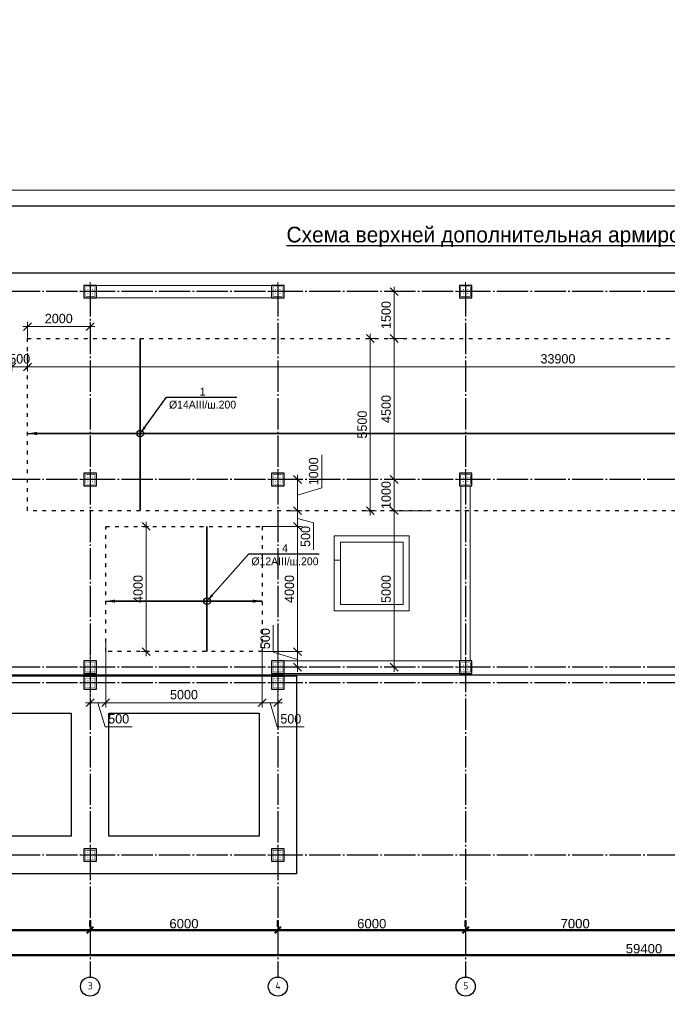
# Model space of a CAD drawing. Header units: millimetres. Extents: x -33345 to 4712671, y -3392 to 121473.
# Tile 112 of 256: x 687292 to 707987, y 60495 to 91948. Entities that reach past the tile are written whole.
import ezdxf
from ezdxf import colors
from ezdxf.entities.mleader import LeaderData, LeaderLine
from ezdxf.math import Vec2, Vec3

# ---------------------------------------------------------------- set-up
doc = ezdxf.new("R2010")
doc.units = ezdxf.units.MM
for name, pattern in [('ACAD_ISO03W100', [30, 12, -18]), ('CENTER2', [28.575, 19.05, -3.175, 3.175, -3.175]), ('ГОСТ 2.303 5', [24, 20, -1.5, 1, -1.5])]:
    doc.linetypes.add(name, pattern=pattern)
doc.layers.add('00-Axes', color=1, linetype='CENTER2')
for name, color, linetype, lineweight in [('A _Devor rtt', 176, 'Continuous', 30), ('doors', 250, 'Continuous', 5), ('Lina', 7, 'Continuous', 20), ('КЖ Текст', 250, 'Continuous', 15)]:
    doc.layers.add(name, color=color, linetype=linetype, lineweight=lineweight)
doc.styles.add('GOST-2.304_Type-B_italic', font='GOST Common Italic.ttf')
doc.styles.add('ISO', font='isocpeui.ttf')
doc.styles.add('ISOCPEUR_1.00', font='isocpeui.ttf')
doc.styles.add('RUS text aehalf', font='aehalf.shx', dxfattribs={"width": 0.7, "oblique": 15})
doc.styles.get("Standard").update_dxf_attribs({"font": 'arial.ttf'})
doc.styles.add('X-U-RW-01$0$StyleROMANS', font='GOTHIC.TTF')
doc.dimstyles.new('A', dxfattribs={"dimtxt": 300, "dimasz": 150, "dimexe": 100, "dimexo": 100, "dimgap": 50, "dimtad": 1, "dimdec": 0, "dimzin": 9, "dimtxsty": 'GOST-2.304_Type-B_italic', "dimblk": 'ARCHTICK', "dimcen": 0, "dimdle": 100, "dimclrd": 256, "dimclre": 256, "dimclrt": 256, "dimadec": 0, "dimazin": 2, "dimtm": 1e-09, "dimtfac": 1, "dimtdec": 0, "dimtmove": 1, "dimatfit": 3, "dimfxl": 1, "dimtolj": 1, "dimlwd": -1, "dimlwe": -1, "dimarcsym": 1})
doc.dimstyles.new('ISO-25$0', dxfattribs={"dimtxt": 300, "dimasz": 200, "dimexe": 100, "dimexo": 300, "dimgap": 50, "dimtad": 1, "dimdec": 0, "dimtxsty": 'Standard', "dimblk": 'OBLIQUE', "dimcen": 250, "dimadec": 0, "dimazin": 0, "dimtfac": 1, "dimtdec": 0, "dimtmove": 0, "dimatfit": 3, "dimldrblk": 'OBLIQUE', "dimfxl": 1.25, "dimarcsym": 0})
doc.dimstyles.new('RUS м100', dxfattribs={"dimscale": 0, "dimtxt": 250, "dimasz": 100, "dimexe": 100, "dimexo": 0, "dimgap": 70, "dimtad": 1, "dimdec": 0, "dimdsep": 46, "dimtxsty": 'RUS text aehalf', "dimblk": 'OBLIQUE', "dimcen": 0.09, "dimdle": 100, "dimclrd": 256, "dimclre": 256, "dimclrt": 256, "dimadec": 1, "dimazin": 2, "dimtfac": 1, "dimtdec": 0, "dimtofl": 0, "dimtmove": 0, "dimatfit": 3, "dimldrblk": 'OBLIQUE', "dimfxl": 300, "dimtolj": 1, "dimtzin": 0, "dimlwd": -1, "dimlwe": -1, "dimarcsym": 0})

# ---------------------------------------------------------------- blocks, each defined once
blk = doc.blocks.new('awe4tD')
at = {"layer": 'Lina', "ltscale": 10}
blk.add_lwpolyline([(-44239015, 22734378), (-44314815, 22734378), (-44314815, 22776378), (-44239015, 22776378)], close=True, dxfattribs=at)
at = {"layer": 'Lina', "lineweight": 30, "ltscale": 10}
blk.add_lwpolyline([(-44239515, 22734878), (-44312815, 22734878), (-44312815, 22775878), (-44239515, 22775878)], close=True, dxfattribs=at)
blk = doc.blocks.new('_Oblique')
at = {"color": 0, "linetype": 'ByBlock', "lineweight": -2}
blk.add_line((-0.5, -0.5), (0.5, 0.5), dxfattribs=at)
blk = doc.blocks.new('*D267')
at = {"color": 0, "lineweight": -2, "transparency": 16777216}
for p, q in [((-11273, -4026), (-11273, -4226)), ((-5273, -4026), (-5273, -4226)), ((-11273, -4326), (-5273, -4326))]:
    blk.add_line(p, q, dxfattribs=at)
at = {"layer": 'Defpoints', "color": 0, "lineweight": 30, "transparency": 16777216}
for p in [(-11273, -4326), (-5273, -4326), (-5273, -4326)]:
    blk.add_point(p, dxfattribs=at)
at = {"color": 0, "lineweight": -2, "transparency": 16777216, "xscale": 200, "yscale": 200, "zscale": 200, "rotation": 180}
blk.add_blockref('_Oblique', (-11273, -4326), dxfattribs=at)
at = {"color": 0, "lineweight": -2, "transparency": 16777216, "xscale": 200, "yscale": 200, "zscale": 200}
blk.add_blockref('_Oblique', (-5273, -4326), dxfattribs=at)
at = {"color": 0, "lineweight": 0, "transparency": 16777216, "insert": (-8273, -4123), "char_height": 300, "attachment_point": 5}
blk.add_mtext('6000', dxfattribs=at)
blk = doc.blocks.new('*D268')
at = {"color": 0, "lineweight": -2, "transparency": 16777216}
for p, q in [((-5273, -4026), (-5273, -4226)), ((727, -4026), (727, -4226)), ((-5273, -4326), (727, -4326))]:
    blk.add_line(p, q, dxfattribs=at)
at = {"layer": 'Defpoints', "color": 0, "lineweight": 30, "transparency": 16777216}
for p in [(-5273, -4326), (727, -4326), (727, -4326)]:
    blk.add_point(p, dxfattribs=at)
at = {"color": 0, "lineweight": -2, "transparency": 16777216, "xscale": 200, "yscale": 200, "zscale": 200, "rotation": 180}
blk.add_blockref('_Oblique', (-5273, -4326), dxfattribs=at)
at = {"color": 0, "lineweight": -2, "transparency": 16777216, "xscale": 200, "yscale": 200, "zscale": 200}
blk.add_blockref('_Oblique', (727, -4326), dxfattribs=at)
at = {"color": 0, "lineweight": 0, "transparency": 16777216, "insert": (-2273, -4123), "char_height": 300, "attachment_point": 5}
blk.add_mtext('6000', dxfattribs=at)
blk = doc.blocks.new('*D269')
at = {"color": 0, "lineweight": -2, "transparency": 16777216}
for p, q in [((727, -4026), (727, -4226)), ((6727, -4026), (6727, -4226)), ((727, -4326), (6727, -4326))]:
    blk.add_line(p, q, dxfattribs=at)
at = {"layer": 'Defpoints', "color": 0, "lineweight": 30, "transparency": 16777216}
for p in [(727, -4326), (6727, -4326), (6727, -4326)]:
    blk.add_point(p, dxfattribs=at)
at = {"color": 0, "lineweight": -2, "transparency": 16777216, "xscale": 200, "yscale": 200, "zscale": 200, "rotation": 180}
blk.add_blockref('_Oblique', (727, -4326), dxfattribs=at)
at = {"color": 0, "lineweight": -2, "transparency": 16777216, "xscale": 200, "yscale": 200, "zscale": 200}
blk.add_blockref('_Oblique', (6727, -4326), dxfattribs=at)
at = {"color": 0, "lineweight": 0, "transparency": 16777216, "insert": (3727, -4123), "char_height": 300, "attachment_point": 5}
blk.add_mtext('6000', dxfattribs=at)
blk = doc.blocks.new('*D270')
at = {"color": 0, "lineweight": -2, "transparency": 16777216}
for p, q in [((6727, -4026), (6727, -4226)), ((13727, -4026), (13727, -4226)), ((6727, -4326), (13727, -4326))]:
    blk.add_line(p, q, dxfattribs=at)
at = {"layer": 'Defpoints', "color": 0, "lineweight": 30, "transparency": 16777216}
for p in [(6727, -4326), (13727, -4326), (13727, -4326)]:
    blk.add_point(p, dxfattribs=at)
at = {"color": 0, "lineweight": -2, "transparency": 16777216, "xscale": 200, "yscale": 200, "zscale": 200, "rotation": 180}
blk.add_blockref('_Oblique', (6727, -4326), dxfattribs=at)
at = {"color": 0, "lineweight": -2, "transparency": 16777216, "xscale": 200, "yscale": 200, "zscale": 200}
blk.add_blockref('_Oblique', (13727, -4326), dxfattribs=at)
at = {"color": 0, "lineweight": 0, "transparency": 16777216, "insert": (10227, -4123), "char_height": 300, "attachment_point": 5}
blk.add_mtext('7000', dxfattribs=at)
blk = doc.blocks.new('*D276')
at = {"color": 0, "lineweight": -2, "transparency": 16777216}
for p, q in [((-17273, -4826), (-17273, -5026)), ((42127, -4826), (42127, -5026)), ((42127, -5126), (-17273, -5126))]:
    blk.add_line(p, q, dxfattribs=at)
at = {"layer": 'Defpoints', "color": 0, "lineweight": 30, "transparency": 16777216}
for p in [(-17273, -5126), (-17273, -5126), (42127, -5126)]:
    blk.add_point(p, dxfattribs=at)
at = {"color": 0, "lineweight": -2, "transparency": 16777216, "xscale": 200, "yscale": 200, "zscale": 200, "rotation": 180}
blk.add_blockref('_Oblique', (-17273, -5126), dxfattribs=at)
at = {"color": 0, "lineweight": -2, "transparency": 16777216, "xscale": 200, "yscale": 200, "zscale": 200}
blk.add_blockref('_Oblique', (42127, -5126), dxfattribs=at)
at = {"color": 0, "lineweight": 0, "transparency": 16777216, "insert": (12427, -4923), "char_height": 300, "attachment_point": 5}
blk.add_mtext('59400', dxfattribs=at)
blk = doc.blocks.new('column')
at = {"lineweight": 0}
for points in [[(-68, 56, -1), (-68, 86, -1)], [(68, 56, 1), (68, 86, 1)], [(-68, -56, 1), (-68, -86, 1)], [(68, -56, -1), (68, -86, -1)]]:
    blk.add_hatch(color=0, dxfattribs=at).paths.add_polyline_path(points)
at = {"color": 0, "lineweight": 0}
for p, q in [((0, 300), (0, -300)), ((300, 0), (-300, 0))]:
    blk.add_line(p, q, dxfattribs=at)
at = {"lineweight": 30}
blk.add_lwpolyline([(-200, 200), (200, 200), (200, -200), (-200, -200)], close=True, dxfattribs=at)
at = {"color": 0, "lineweight": 0, "const_width": 15}
blk.add_lwpolyline([(150, -150), (150, 150), (-150, 150), (-150, -150)], close=True, dxfattribs=at)
blk = doc.blocks.new('*D1709')
at = {"layer": 'Defpoints', "color": 0, "ltscale": 10, "transparency": 16777216}
for p in [(687542, 81300), (687042, 81149), (687542, 80856)]:
    blk.add_point(p, dxfattribs=at)
at = {"layer": 'doors', "ltscale": 10, "transparency": 16777216}
for p, q in [((687542, 81300), (687542, 80706)), ((686892, 80856), (687692, 80856)), ((687042, 81149), (687042, 80706))]:
    blk.add_line(p, q, dxfattribs=at)
at = {"layer": 'doors', "ltscale": 10, "transparency": 16777216, "xscale": 250, "yscale": 250, "zscale": 250, "rotation": 180}
blk.add_blockref('_Oblique', (687042, 80856), dxfattribs=at)
at = {"layer": 'doors', "ltscale": 10, "transparency": 16777216, "xscale": 250, "yscale": 250, "zscale": 250}
blk.add_blockref('_Oblique', (687542, 80856), dxfattribs=at)
at = {"layer": 'doors', "ltscale": 10, "transparency": 16777216, "insert": (687292, 81113), "char_height": 300, "attachment_point": 5, "style": 'X-U-RW-01$0$StyleROMANS'}
blk.add_mtext('\\A1;500', dxfattribs=at)
blk = doc.blocks.new('*D1710')
at = {"layer": 'Defpoints', "color": 0, "ltscale": 10, "transparency": 16777216}
for p in [(687542, 81300), (721442, 81149), (721442, 80856)]:
    blk.add_point(p, dxfattribs=at)
at = {"layer": 'doors', "ltscale": 10, "transparency": 16777216}
for p, q in [((687542, 81300), (687542, 80706)), ((687392, 80856), (721592, 80856)), ((721442, 81149), (721442, 80706))]:
    blk.add_line(p, q, dxfattribs=at)
at = {"layer": 'doors', "ltscale": 10, "transparency": 16777216, "xscale": 250, "yscale": 250, "zscale": 250, "rotation": 180}
blk.add_blockref('_Oblique', (687542, 80856), dxfattribs=at)
at = {"layer": 'doors', "ltscale": 10, "transparency": 16777216, "xscale": 250, "yscale": 250, "zscale": 250}
blk.add_blockref('_Oblique', (721442, 80856), dxfattribs=at)
at = {"layer": 'doors', "ltscale": 10, "transparency": 16777216, "insert": (704492, 81113), "char_height": 300, "attachment_point": 5, "style": 'X-U-RW-01$0$StyleROMANS'}
blk.add_mtext('\\A1;33900', dxfattribs=at)
blk = doc.blocks.new('_ArchTick')
at = {"color": 0, "linetype": 'ByBlock', "const_width": 0.15}
blk.add_lwpolyline([(-0.5, -0.5), (0.5, 0.5)], dxfattribs=at)
blk = doc.blocks.new('*D3035')
at = {"layer": 'Defpoints', "color": 0, "ltscale": 100, "transparency": 16777216}
for p in [(689542, 82142), (687542, 81762), (689542, 81762)]:
    blk.add_point(p, dxfattribs=at)
at = {"layer": 'doors', "ltscale": 100, "transparency": 16777216}
for p, q in [((687392, 82142), (689692, 82142)), ((687542, 81762), (687542, 82292)), ((689542, 81762), (689542, 82292))]:
    blk.add_line(p, q, dxfattribs=at)
at = {"layer": 'doors', "ltscale": 100, "transparency": 16777216, "xscale": 250, "yscale": 250, "zscale": 250, "rotation": 180}
blk.add_blockref('_Oblique', (687542, 82142), dxfattribs=at)
at = {"layer": 'doors', "ltscale": 100, "transparency": 16777216, "xscale": 250, "yscale": 250, "zscale": 250}
blk.add_blockref('_Oblique', (689542, 82142), dxfattribs=at)
at = {"layer": 'doors', "lineweight": 13, "ltscale": 100, "transparency": 16777216, "insert": (688542, 82400), "char_height": 300, "attachment_point": 5, "style": 'X-U-RW-01$0$StyleROMANS'}
blk.add_mtext('\\A1;2000', dxfattribs=at)
blk = doc.blocks.new('*D3022')
at = {"layer": 'Defpoints', "color": 0, "ltscale": 100, "transparency": 16777216}
for p in [(699536, 81762), (699259, 77262), (699536, 77262)]:
    blk.add_point(p, dxfattribs=at)
at = {"layer": 'doors', "ltscale": 100, "transparency": 16777216}
for p, q in [((699259, 81912), (699259, 77112)), ((699536, 81762), (699109, 81762)), ((699536, 77262), (699109, 77262))]:
    blk.add_line(p, q, dxfattribs=at)
at = {"layer": 'doors', "ltscale": 100, "transparency": 16777216, "xscale": 250, "yscale": 250, "zscale": 250}
for p, rotation in [((699259, 81762), 90), ((699259, 77262), 270)]:
    blk.add_blockref('_Oblique', p, dxfattribs=dict(at, rotation=rotation))
at = {"layer": 'doors', "lineweight": 13, "ltscale": 100, "transparency": 16777216, "insert": (699002, 79512), "char_height": 300, "attachment_point": 5, "rotation": 90, "style": 'X-U-RW-01$0$StyleROMANS'}
blk.add_mtext('\\A1;4500', dxfattribs=at)
blk = doc.blocks.new('*D3023')
at = {"layer": 'Defpoints', "color": 0, "ltscale": 100, "transparency": 16777216}
for p in [(699259, 83262), (699553, 83262), (699536, 81762)]:
    blk.add_point(p, dxfattribs=at)
at = {"layer": 'doors', "ltscale": 100, "transparency": 16777216}
for p, q in [((699259, 81612), (699259, 83412)), ((699553, 83262), (699109, 83262)), ((699536, 81762), (699109, 81762))]:
    blk.add_line(p, q, dxfattribs=at)
at = {"layer": 'doors', "ltscale": 100, "transparency": 16777216, "xscale": 250, "yscale": 250, "zscale": 250}
for p, rotation in [((699259, 83262), 90), ((699259, 81762), 270)]:
    blk.add_blockref('_Oblique', p, dxfattribs=dict(at, rotation=rotation))
at = {"layer": 'doors', "lineweight": 13, "ltscale": 100, "transparency": 16777216, "insert": (699002, 82512), "char_height": 300, "attachment_point": 5, "rotation": 90, "style": 'X-U-RW-01$0$StyleROMANS'}
blk.add_mtext('\\A1;1500', dxfattribs=at)
blk = doc.blocks.new('*D3024')
at = {"layer": 'Defpoints', "color": 0, "ltscale": 100, "transparency": 16777216}
for p in [(699536, 77262), (699259, 76262), (700339, 76262)]:
    blk.add_point(p, dxfattribs=at)
at = {"layer": 'doors', "ltscale": 100, "transparency": 16777216}
for p, q in [((699259, 77412), (699259, 76112)), ((699536, 77262), (699109, 77262)), ((700339, 76262), (699109, 76262))]:
    blk.add_line(p, q, dxfattribs=at)
at = {"layer": 'doors', "ltscale": 100, "transparency": 16777216, "xscale": 250, "yscale": 250, "zscale": 250}
for p, rotation in [((699259, 77262), 90), ((699259, 76262), 270)]:
    blk.add_blockref('_Oblique', p, dxfattribs=dict(at, rotation=rotation))
at = {"layer": 'doors', "lineweight": 13, "ltscale": 100, "transparency": 16777216, "insert": (699002, 76762), "char_height": 300, "attachment_point": 5, "rotation": 90, "style": 'X-U-RW-01$0$StyleROMANS'}
blk.add_mtext('\\A1;1000', dxfattribs=at)
blk = doc.blocks.new('*D3026')
at = {"layer": 'Defpoints', "color": 0, "ltscale": 100, "transparency": 16777216}
for p in [(698697, 81762), (698496, 76262), (698697, 76262)]:
    blk.add_point(p, dxfattribs=at)
at = {"layer": 'doors', "ltscale": 100, "transparency": 16777216}
for p, q in [((698496, 81912), (698496, 76112)), ((698697, 81762), (698346, 81762)), ((698697, 76262), (698346, 76262))]:
    blk.add_line(p, q, dxfattribs=at)
at = {"layer": 'doors', "ltscale": 100, "transparency": 16777216, "xscale": 250, "yscale": 250, "zscale": 250}
for p, rotation in [((698496, 81762), 90), ((698496, 76262), 270)]:
    blk.add_blockref('_Oblique', p, dxfattribs=dict(at, rotation=rotation))
at = {"layer": 'doors', "lineweight": 13, "ltscale": 100, "transparency": 16777216, "insert": (698238, 79012), "char_height": 300, "attachment_point": 5, "rotation": 90, "style": 'X-U-RW-01$0$StyleROMANS'}
blk.add_mtext('\\A1;5500', dxfattribs=at)
blk = doc.blocks.new('*D2799')
at = {"layer": 'Defpoints', "color": 0, "ltscale": 10, "transparency": 16777216}
for p in [(691424, 75762), (691333, 71762), (691424, 71762)]:
    blk.add_point(p, dxfattribs=at)
at = {"layer": 'doors', "ltscale": 10, "transparency": 16777216}
for p, q in [((691333, 75912), (691333, 71612)), ((691424, 75762), (691183, 75762)), ((691424, 71762), (691183, 71762))]:
    blk.add_line(p, q, dxfattribs=at)
at = {"layer": 'doors', "ltscale": 10, "transparency": 16777216, "xscale": 250, "yscale": 250, "zscale": 250}
for p, rotation in [((691333, 75762), 90), ((691333, 71762), 270)]:
    blk.add_blockref('_Oblique', p, dxfattribs=dict(at, rotation=rotation))
at = {"layer": 'doors', "ltscale": 10, "transparency": 16777216, "insert": (691075, 73762), "char_height": 300, "attachment_point": 5, "rotation": 90, "style": 'X-U-RW-01$0$StyleROMANS'}
blk.add_mtext('\\A1;4000', dxfattribs=at)
blk = doc.blocks.new('*D2800')
at = {"layer": 'Defpoints', "color": 0, "ltscale": 100, "transparency": 16777216}
for p in [(695042, 75762), (695042, 71762), (696170, 71762)]:
    blk.add_point(p, dxfattribs=at)
at = {"layer": 'doors', "ltscale": 100, "transparency": 16777216}
for p, q in [((696170, 75912), (696170, 71612)), ((695042, 75762), (696320, 75762)), ((695042, 71762), (696320, 71762))]:
    blk.add_line(p, q, dxfattribs=at)
at = {"layer": 'doors', "ltscale": 100, "transparency": 16777216, "xscale": 250, "yscale": 250, "zscale": 250}
for p, rotation in [((696170, 75762), 90), ((696170, 71762), 270)]:
    blk.add_blockref('_Oblique', p, dxfattribs=dict(at, rotation=rotation))
at = {"layer": 'doors', "lineweight": 13, "ltscale": 100, "transparency": 16777216, "insert": (695912, 73762), "char_height": 300, "attachment_point": 5, "rotation": 90, "style": 'X-U-RW-01$0$StyleROMANS'}
blk.add_mtext('\\A1;4000', dxfattribs=at)
blk = doc.blocks.new('*D2801')
at = {"layer": 'Defpoints', "color": 0, "ltscale": 10, "transparency": 16777216}
for p in [(689542, 72049), (690042, 72049), (690042, 70128)]:
    blk.add_point(p, dxfattribs=at)
at = {"layer": 'doors', "ltscale": 10, "transparency": 16777216}
for p, q in [((689542, 72049), (689542, 69978)), ((690042, 72049), (690042, 69978)), ((689392, 70128), (690192, 70128)), ((689792, 70128), (690024, 69355)), ((690024, 69355), (690888, 69355))]:
    blk.add_line(p, q, dxfattribs=at)
at = {"layer": 'doors', "ltscale": 10, "transparency": 16777216, "xscale": 250, "yscale": 250, "zscale": 250, "rotation": 180}
blk.add_blockref('_Oblique', (689542, 70128), dxfattribs=at)
at = {"layer": 'doors', "ltscale": 10, "transparency": 16777216, "xscale": 250, "yscale": 250, "zscale": 250}
blk.add_blockref('_Oblique', (690042, 70128), dxfattribs=at)
at = {"layer": 'doors', "ltscale": 10, "transparency": 16777216, "insert": (690456, 69612), "char_height": 300, "attachment_point": 5, "style": 'X-U-RW-01$0$StyleROMANS'}
blk.add_mtext('\\A1;500', dxfattribs=at)
blk = doc.blocks.new('*D2802')
at = {"layer": 'Defpoints', "color": 0, "ltscale": 100, "transparency": 16777216}
for p in [(690042, 72049), (695042, 71762), (695042, 70128)]:
    blk.add_point(p, dxfattribs=at)
at = {"layer": 'doors', "ltscale": 100, "transparency": 16777216}
for p, q in [((690042, 72049), (690042, 69978)), ((695042, 71762), (695042, 69978)), ((689892, 70128), (695192, 70128))]:
    blk.add_line(p, q, dxfattribs=at)
at = {"layer": 'doors', "ltscale": 100, "transparency": 16777216, "xscale": 250, "yscale": 250, "zscale": 250, "rotation": 180}
blk.add_blockref('_Oblique', (690042, 70128), dxfattribs=at)
at = {"layer": 'doors', "ltscale": 100, "transparency": 16777216, "xscale": 250, "yscale": 250, "zscale": 250}
blk.add_blockref('_Oblique', (695042, 70128), dxfattribs=at)
at = {"layer": 'doors', "lineweight": 13, "ltscale": 100, "transparency": 16777216, "insert": (692542, 70385), "char_height": 300, "attachment_point": 5, "style": 'X-U-RW-01$0$StyleROMANS'}
blk.add_mtext('\\A1;5000', dxfattribs=at)
blk = doc.blocks.new('*D2803')
at = {"layer": 'Defpoints', "color": 0, "ltscale": 100, "transparency": 16777216}
for p in [(695042, 71762), (695542, 71931), (695542, 70128)]:
    blk.add_point(p, dxfattribs=at)
at = {"layer": 'doors', "ltscale": 100, "transparency": 16777216}
for p, q in [((695042, 71762), (695042, 69978)), ((695542, 71931), (695542, 69978)), ((694892, 70128), (695692, 70128)), ((695292, 70128), (695524, 69355)), ((695524, 69355), (696388, 69355))]:
    blk.add_line(p, q, dxfattribs=at)
at = {"layer": 'doors', "ltscale": 100, "transparency": 16777216, "xscale": 250, "yscale": 250, "zscale": 250, "rotation": 180}
blk.add_blockref('_Oblique', (695042, 70128), dxfattribs=at)
at = {"layer": 'doors', "ltscale": 100, "transparency": 16777216, "xscale": 250, "yscale": 250, "zscale": 250}
blk.add_blockref('_Oblique', (695542, 70128), dxfattribs=at)
at = {"layer": 'doors', "lineweight": 13, "ltscale": 100, "transparency": 16777216, "insert": (695956, 69612), "char_height": 300, "attachment_point": 5, "style": 'X-U-RW-01$0$StyleROMANS'}
blk.add_mtext('\\A1;500', dxfattribs=at)
blk = doc.blocks.new('*D2804')
at = {"layer": 'Defpoints', "color": 0, "ltscale": 100, "transparency": 16777216}
for p in [(695042, 71762), (696170, 71262), (696471, 71262)]:
    blk.add_point(p, dxfattribs=at)
at = {"layer": 'doors', "ltscale": 100, "transparency": 16777216}
for p, q in [((695397, 71744), (695397, 72608)), ((695042, 71762), (696320, 71762)), ((696170, 71512), (695397, 71744)), ((696170, 71912), (696170, 71112)), ((696471, 71262), (696020, 71262))]:
    blk.add_line(p, q, dxfattribs=at)
at = {"layer": 'doors', "ltscale": 100, "transparency": 16777216, "xscale": 250, "yscale": 250, "zscale": 250}
for p, rotation in [((696170, 71762), 90), ((696170, 71262), 270)]:
    blk.add_blockref('_Oblique', p, dxfattribs=dict(at, rotation=rotation))
at = {"layer": 'doors', "lineweight": 13, "ltscale": 100, "transparency": 16777216, "insert": (695139, 72176), "char_height": 300, "attachment_point": 5, "rotation": 90, "style": 'X-U-RW-01$0$StyleROMANS'}
blk.add_mtext('\\A1;500', dxfattribs=at)
blk = doc.blocks.new('*D2805')
at = {"layer": 'Defpoints', "color": 0, "ltscale": 100, "transparency": 16777216}
for p in [(695954, 76262), (696170, 76262), (695042, 75762)]:
    blk.add_point(p, dxfattribs=at)
at = {"layer": 'doors', "ltscale": 100, "transparency": 16777216}
for p, q in [((695954, 76262), (696320, 76262)), ((696170, 75612), (696170, 76412)), ((696170, 76012), (696685, 75872)), ((696685, 75872), (696685, 75008)), ((695042, 75762), (696320, 75762))]:
    blk.add_line(p, q, dxfattribs=at)
at = {"layer": 'doors', "ltscale": 100, "transparency": 16777216, "xscale": 250, "yscale": 250, "zscale": 250}
for p, rotation in [((696170, 76262), 90), ((696170, 75762), 270)]:
    blk.add_blockref('_Oblique', p, dxfattribs=dict(at, rotation=rotation))
at = {"layer": 'doors', "lineweight": 13, "ltscale": 100, "transparency": 16777216, "insert": (696427, 75440), "char_height": 300, "attachment_point": 5, "rotation": 90, "style": 'X-U-RW-01$0$StyleROMANS'}
blk.add_mtext('\\A1;500', dxfattribs=at)
blk = doc.blocks.new('*D2806')
at = {"layer": 'Defpoints', "color": 0, "ltscale": 100, "transparency": 16777216}
for p in [(696100, 77262), (696170, 77262), (695954, 76262)]:
    blk.add_point(p, dxfattribs=at)
at = {"layer": 'doors', "ltscale": 100, "transparency": 16777216}
for p, q in [((696942, 76994), (696942, 78047)), ((696170, 76112), (696170, 77412)), ((696100, 77262), (696320, 77262)), ((696170, 76762), (696942, 76994)), ((695954, 76262), (696320, 76262))]:
    blk.add_line(p, q, dxfattribs=at)
at = {"layer": 'doors', "ltscale": 100, "transparency": 16777216, "xscale": 250, "yscale": 250, "zscale": 250}
for p, rotation in [((696170, 77262), 90), ((696170, 76262), 270)]:
    blk.add_blockref('_Oblique', p, dxfattribs=dict(at, rotation=rotation))
at = {"layer": 'doors', "lineweight": 13, "ltscale": 100, "transparency": 16777216, "insert": (696685, 77520), "char_height": 300, "attachment_point": 5, "rotation": 90, "style": 'X-U-RW-01$0$StyleROMANS'}
blk.add_mtext('\\A1;1000', dxfattribs=at)
blk = doc.blocks.new('*D2807')
at = {"layer": 'Defpoints', "color": 0, "ltscale": 100, "transparency": 16777216}
for p in [(700339, 76262), (699259, 71262), (699724, 71262)]:
    blk.add_point(p, dxfattribs=at)
at = {"layer": 'doors', "ltscale": 100, "transparency": 16777216}
for p, q in [((700339, 76262), (699109, 76262)), ((699259, 76412), (699259, 71112)), ((699724, 71262), (699109, 71262))]:
    blk.add_line(p, q, dxfattribs=at)
at = {"layer": 'doors', "ltscale": 100, "transparency": 16777216, "xscale": 250, "yscale": 250, "zscale": 250}
for p, rotation in [((699259, 76262), 90), ((699259, 71262), 270)]:
    blk.add_blockref('_Oblique', p, dxfattribs=dict(at, rotation=rotation))
at = {"layer": 'doors', "lineweight": 13, "ltscale": 100, "transparency": 16777216, "insert": (699002, 73762), "char_height": 300, "attachment_point": 5, "rotation": 90, "style": 'X-U-RW-01$0$StyleROMANS'}
blk.add_mtext('\\A1;5000', dxfattribs=at)
blk = doc.blocks.new('gfffggfsre')
at = {"layer": '00-Axes', "color": 251, "linetype": 'ГОСТ 2.303 5', "ltscale": 50, "true_color": 0x636466}
for points in [[(42327, 16069.4), (-21034.5, 16069.4)], [(-5273, 16269.4), (-5273, -5825.8)], [(727, 16269.4), (727, -5825.8)], [(6727, 16269.4), (6727, -5825.8)], [(42327, 10069.4), (-21034.5, 10069.4)], [(42327, 4069.4), (-21034.5, 4069.4)], [(42327, 3569.4), (-20533.9, 3569.4), (-20643.6, 3457.5), (-21034.5, 3457.5)], [(42327, -1930.6), (-21034.5, -1930.6)]]:
    blk.add_lwpolyline(points, dxfattribs=at)
at = {"layer": '00-Axes', "color": 219, "linetype": 'ByBlock', "ltscale": 100, "true_color": 0x642165}
for centre in [(-5273, -6131.8), (727, -6131.8), (6727, -6131.8)]:
    blk.add_circle(centre, 306, dxfattribs=at)
at = {"layer": '00-Axes', "color": 219, "linetype": 'ByBlock', "ltscale": 100, "true_color": 0x642165, "char_height": 226.059, "attachment_point": 1, "style": 'ISOCPEUR_1.00'}
for s, insert in [('\\pxqc;{\\fISOCPEUR|b0|i0|c204|p34;3}', (-5654.2, -5991.9)), ('\\pxqc;{\\fISOCPEUR|b0|i0|c204|p34;4}', (345.8, -5991.9)), ('\\pxqc;{\\fISOCPEUR|b0|i0|c204|p34;5}', (6345.8, -5991.9))]:
    blk.add_mtext_dynamic_manual_height_columns(s, width=772.479, gutter_width=706.4, heights=[0], dxfattribs=dict(at, insert=insert))
at = {"color": 18, "lineweight": 0, "true_color": 0x000000}
for base, p1, p2, picture, middle in [((-5273, -4325.8), (-11273, -4325.8), (-5273, -4325.8), '*D267', (-8273, -4122.6)), ((727, -4325.8), (-5273, -4325.8), (727, -4325.8), '*D268', (-2273, -4122.6)), ((6727, -4325.8), (727, -4325.8), (6727, -4325.8), '*D269', (3727, -4122.6)), ((13727, -4325.8), (6727, -4325.8), (13727, -4325.8), '*D270', (10227, -4122.6)), ((-17273, -5125.8), (42127, -5125.8), (-17273, -5125.8), '*D276', (12427, -4922.6))]:
    dim = blk.add_linear_dim(base=base, p1=p1, p2=p2, dimstyle='ISO-25$0', dxfattribs=at)
    dim.commit()
    dim.dimension.update_dxf_attribs({"geometry": picture, "text_midpoint": middle})

msp = doc.modelspace()

# ---------------------------------------------------------------- linework, layer by layer
at = {"color": 5, "lineweight": 30, "ltscale": 10}
for points in [[(676942.185, 71011.959), (676942.185, 83861.959), (737542.185, 83861.959), (737542.185, 71011.959)], [(676942.185, 70991.959), (696142.185, 70991.959), (696142.185, 68061.959), (696142.185, 68061.959), (696142.185, 64661.959), (676942.185, 64661.959)], [(684142.185, 69791.959), (688942.185, 69791.959), (688942.185, 65861.959), (684142.185, 65861.959)], [(690142.185, 69791.959), (694942.185, 69791.959), (694942.185, 65861.959), (690142.185, 65861.959)]]:
    msp.add_lwpolyline(points, close=True, dxfattribs=at)
at = {"color": 244, "true_color": 0x991b1e, "const_width": 50}
for points in [[(691143.678, 81761.959), (691143.678, 76261.959)], [(693275.765, 75761.959), (693275.765, 71761.959)]]:
    msp.add_lwpolyline(points, dxfattribs=at)
at = {"color": 5, "linetype": 'ACAD_ISO03W100', "lineweight": 30, "ltscale": 10}
for points in [[(687542.185, 81761.959), (721442.185, 81761.959), (721442.185, 76261.959), (687542.185, 76261.959)], [(690042.185, 75761.959), (695042.185, 75761.959), (695042.185, 71761.959), (690042.185, 71761.959)]]:
    msp.add_lwpolyline(points, close=True, dxfattribs=at)
for centre in [(691143.678, 78729.931), (691143.678, 78729.931), (693275.757, 73373.914), (693275.757, 73373.914)]:
    msp.add_circle(centre, 108.412)
at = {"layer": 'A _Devor rtt', "color": 192, "lineweight": 13, "ltscale": 10}
for points in [[(695342.185, 83061.959), (695342.185, 83461.959), (689742.185, 83461.959), (689742.185, 83061.959)], [(701692.185, 77061.959), (701392.185, 77061.959), (701392.185, 71461.959), (701692.185, 71461.959)], [(699542.185, 75261.959), (697542.185, 75261.959), (697542.185, 74686.959), (697342.185, 74686.959), (697342.185, 75461.959), (699742.185, 75461.959), (699742.185, 73061.959), (697342.185, 73061.959), (697342.185, 74686.959), (697542.185, 74686.959), (697542.185, 73261.959), (699542.185, 73261.959)]]:
    msp.add_lwpolyline(points, close=True, dxfattribs=at)
msp.add_lwpolyline([(695742.185, 71061.959), (701342.185, 71061.959), (701342.185, 71461.959), (695742.185, 71461.959), (695742.185, 71061.959)], dxfattribs=at)

# ---------------------------------------------------------------- block references
msp.add_blockref('awe4tD', (44985503.28, -22689876.566))
at = {"color": 244, "lineweight": 50, "true_color": 0x991b1e}
msp.add_blockref('gfffggfsre', (694815.221, 67192.552), dxfattribs=at)
at = {"xscale": -1, "rotation": 270}
for p in [(689542.185, 83261.959), (695542.185, 83261.959), (701542.185, 83261.959), (689542.185, 77261.959), (695542.185, 77261.959), (701542.185, 77261.959), (689542.185, 71261.959), (695542.185, 71261.959), (701542.185, 71261.959), (689542.185, 70761.959), (695542.185, 70761.959), (689542.185, 65261.959), (695542.185, 65261.959)]:
    msp.add_blockref('column', p, dxfattribs=at)

# ---------------------------------------------------------------- texts
at = {"char_height": 500, "attachment_point": 1}
for s, insert, width, style in [('{\\LСхема верхней дополнительная армирования ФП-1  \\C0;M1:100}', (695818.291, 85333.044), 31595.15509, 'X-U-RW-01$0$StyleROMANS'), ('\\pi4343.31532;{\\LА-А\\P\\pi0;Армирование приямка. M 1:20}', (351439.431, 62275.551), 9875.6458, 'ISO')]:
    msp.add_mtext(s, dxfattribs=dict(at, insert=insert, width=width, style=style))
at = {"layer": 'КЖ Текст', "color": 0, "insert": (590216.149, 69272.497), "char_height": 350, "width": 7453.30724, "attachment_point": 5, "style": 'X-U-RW-01$0$StyleROMANS'}
msp.add_mtext('\\pi-687.015,l700,t700;1.^IДанный лист читать совместно с л. \\P2.^IВязку поперечных стержней (хомутов) во всех пересечениях с рабочей арматурой проводить отожжённой стальной проволокой диаметром 0.8-1.2мм. \\P3.^IКонцы поперечных стержней (хомутов) заводить в тело бетона на длину не менее 50мм.\\P4.^IКонцы продольных стержней заанкеровать в торцевые колонны на длину 40d (d-длина арматурного стержня).\\P5.^IМарка стали для арматуры АIII и АI должно быть 25Г2С или 35ГС по ГОСТ 14098-91\\P{\\A1;\\C256;6.^IПосле распалубливания боковые и верхние поверхности фундамента, соприкасающиеся с грунтом, обклеить полиизолом выступающими снизу фундамента. }', dxfattribs=at)

# ---------------------------------------------------------------- dimensions: what is measured, and where the dimension line sits
at = {"layer": 'doors', "color": 0, "lineweight": 13, "ltscale": 100}
for base, p1, p2, picture, middle in [((699259.491, 83261.959), (699535.854, 81761.959), (699553.125, 83261.959), '*D3023', (699001.945, 82511.959)), ((698495.909, 76261.959), (698697.442, 81761.959), (698697.442, 76261.959), '*D3026', (698238.363, 79011.959)), ((699259.491, 77261.959), (699535.854, 81761.959), (699535.854, 77261.959), '*D3022', (699001.945, 79511.959)), ((696169.674, 77261.959), (695953.812, 76261.959), (696099.797, 77261.959), '*D2806', (696684.766, 77093.751)), ((699259.491, 71261.959), (700338.942, 76261.959), (699724.29, 71261.959), '*D2807', (699001.945, 73761.959)), ((696169.674, 71761.959), (695042.185, 75761.959), (695042.185, 71761.959), '*D2800', (695912.129, 73761.959)), ((696169.674, 71261.959), (695042.185, 71761.959), (696471.283, 71261.959), '*D2804', (695139.491, 71843.751))]:
    dim = msp.add_linear_dim(base=base, p1=p1, p2=p2, angle=90, dimstyle='RUS м100', override={"dimscale": 1, "dimtxt": 300, "dimasz": 250, "dimexe": 150, "dimgap": 100, "dimtxsty": 'X-U-RW-01$0$StyleROMANS', "dimdle": 150, "dimtmove": 1}, dxfattribs=at)
    dim.commit()
    dim.dimension.update_dxf_attribs({"geometry": picture, "text_midpoint": middle})
for base, p1, p2, picture, middle in [((689542.185, 82142.119), (687542.185, 81761.959), (689542.185, 81761.959), '*D3035', (688542.185, 82399.665)), ((695042.185, 70127.524), (690042.185, 72049.14), (695042.185, 71761.959), '*D2802', (692542.185, 70385.07)), ((695542.185, 70127.524), (695042.185, 71761.959), (695542.185, 71930.522), '*D2803', (695623.976, 69612.432))]:
    dim = msp.add_linear_dim(base=base, p1=p1, p2=p2, dimstyle='RUS м100', override={"dimscale": 1, "dimtxt": 300, "dimasz": 250, "dimexe": 150, "dimgap": 100, "dimtxsty": 'X-U-RW-01$0$StyleROMANS', "dimdle": 150, "dimtmove": 1}, dxfattribs=at)
    dim.commit()
    dim.dimension.update_dxf_attribs({"geometry": picture, "text_midpoint": middle})
at = {"layer": 'doors', "ltscale": 10}
dim = msp.add_linear_dim(base=(687542.185, 80855.867), p1=(687042.185, 81149.264), p2=(687542.185, 81300.086), dimstyle='RUS м100', override={"dimscale": 1, "dimtxt": 300, "dimasz": 250, "dimexe": 150, "dimgap": 100, "dimtxsty": 'X-U-RW-01$0$StyleROMANS', "dimdle": 150, "dimtmove": 1}, dxfattribs=at)
dim.commit()
dim.dimension.update_dxf_attribs({"geometry": '*D1709', "text_midpoint": (687292.185, 80855.867), "dimtype": 160})
for base, p1, p2, picture, middle in [((721442.185, 80855.867), (687542.185, 81300.086), (721442.185, 81149.264), '*D1710', (704492.185, 81113.413)), ((690042.185, 70127.524), (689542.185, 72049.14), (690042.185, 72049.14), '*D2801', (690123.976, 69612.432))]:
    dim = msp.add_linear_dim(base=base, p1=p1, p2=p2, dimstyle='RUS м100', override={"dimscale": 1, "dimtxt": 300, "dimasz": 250, "dimexe": 150, "dimgap": 100, "dimtxsty": 'X-U-RW-01$0$StyleROMANS', "dimdle": 150, "dimtmove": 1}, dxfattribs=at)
    dim.commit()
    dim.dimension.update_dxf_attribs({"geometry": picture, "text_midpoint": middle})
at = {"layer": 'doors', "color": 0, "lineweight": 13, "ltscale": 100}
for base, p1, p2, picture, middle in [((699259.491, 76261.959), (699535.854, 77261.959), (700338.942, 76261.959), '*D3024', (699259.491, 76761.959)), ((696169.674, 76261.959), (695042.185, 75761.959), (695953.812, 76261.959), '*D2805', (696684.766, 75771.88))]:
    dim = msp.add_linear_dim(base=base, p1=p1, p2=p2, angle=90, dimstyle='RUS м100', override={"dimscale": 1, "dimtxt": 300, "dimasz": 250, "dimexe": 150, "dimgap": 100, "dimtxsty": 'X-U-RW-01$0$StyleROMANS', "dimdle": 150, "dimtmove": 1}, dxfattribs=at)
    dim.commit()
    dim.dimension.update_dxf_attribs({"geometry": picture, "text_midpoint": middle, "dimtype": 160})
at = {"layer": 'doors', "ltscale": 10}
dim = msp.add_linear_dim(base=(691332.713, 71761.959), p1=(691424.122, 75761.959), p2=(691424.122, 71761.959), angle=90, dimstyle='RUS м100', override={"dimscale": 1, "dimtxt": 300, "dimasz": 250, "dimexe": 150, "dimgap": 100, "dimtxsty": 'X-U-RW-01$0$StyleROMANS', "dimdle": 150, "dimtmove": 1}, dxfattribs=at)
dim.commit()
dim.dimension.update_dxf_attribs({"geometry": '*D2799', "text_midpoint": (691075.168, 73761.959)})

# ---------------------------------------------------------------- leaders
for points in [[(687542.185, 78729.757), (721442.185, 78729.751)], [(721442.185, 78729.757), (687719.347, 78729.751)], [(690042.185, 73373.918), (695042.185, 73373.912)], [(695042.185, 73373.918), (690219.347, 73373.912)]]:
    msp.add_leader(points, dimstyle='A', override={"dimasz": 300, "dimtad": 0})
at = {"lineweight": 25, "ltscale": 100}
ml = msp.add_multileader_mtext('Standard', dxfattribs=at)
ml.set_content('1\\P%%C14AIII/ш.200', color=256, style='X-U-RW-01$0$StyleROMANS')
ml.set_leader_properties()
ml.build(insert=Vec2(0, 0))
ml.multileader.update_dxf_attribs({"text_left_attachment_type": 6, "text_right_attachment_type": 6, "dogleg_length": 0.36, "arrow_head_size": 250})
ctx = ml.context
ctx.base_point, ctx.char_height, ctx.arrow_head_size, ctx.plane_origin = Vec3(691980.942, 79892.454), 250, 250, Vec3(696095.079, 83576.609)
ctx.left_attachment, ctx.right_attachment, ctx.text_align_type = 6, 6, 1
notes = []
notes.append((ctx, [(1, (1, 1, 0), (691980.582, 79892.454), (1, 0), 0.36, [(1, [(691143.678, 78729.931)], 0, [])])]))
ctx.mtext.insert, ctx.mtext.defined_height, ctx.mtext.alignment, ctx.mtext.flow_direction = Vec3(693136.579, 80192.454), 460.074, 2, 5
ml = msp.add_multileader_mtext('Standard', dxfattribs=at)
ml.set_content('4\\P%%C12AIII/ш.200', color=256, style='X-U-RW-01$0$StyleROMANS')
ml.set_leader_properties()
ml.build(insert=Vec2(0, 0))
ml.multileader.update_dxf_attribs({"text_left_attachment_type": 6, "text_right_attachment_type": 6, "dogleg_length": 0.36, "arrow_head_size": 250})
ctx = ml.context
ctx.base_point, ctx.char_height, ctx.arrow_head_size, ctx.plane_origin = Vec3(694613.021, 74887.092), 250, 250, Vec3(698227.159, 78220.592)
ctx.left_attachment, ctx.right_attachment, ctx.text_align_type = 6, 6, 1
notes.append((ctx, [(1, (1, 1, 0), (694612.661, 74887.092), (1, 0), 0.36, [(1, [(693275.757, 73373.914)], 0, [])])]))
ctx.mtext.insert, ctx.mtext.defined_height, ctx.mtext.alignment, ctx.mtext.flow_direction = Vec3(695768.658, 75187.092), 460.074, 2, 5
for ctx, leaders in notes:
    for number, flags, end, landing, length, lines in leaders:
        leader = LeaderData()
        leader.index, (leader.has_last_leader_line, leader.has_dogleg_vector, leader.attachment_direction) = number, flags
        leader.last_leader_point, leader.dogleg_vector, leader.dogleg_length = Vec3(end), Vec3(landing), length
        for number, points, colour, breaks in lines:
            line = LeaderLine()
            line.index, line.vertices, line.color, line.breaks = number, Vec3.list(points), colors.encode_raw_color(colour), breaks
            leader.lines.append(line)
        ctx.leaders.append(leader)

doc.saveas('drawing.dxf')
